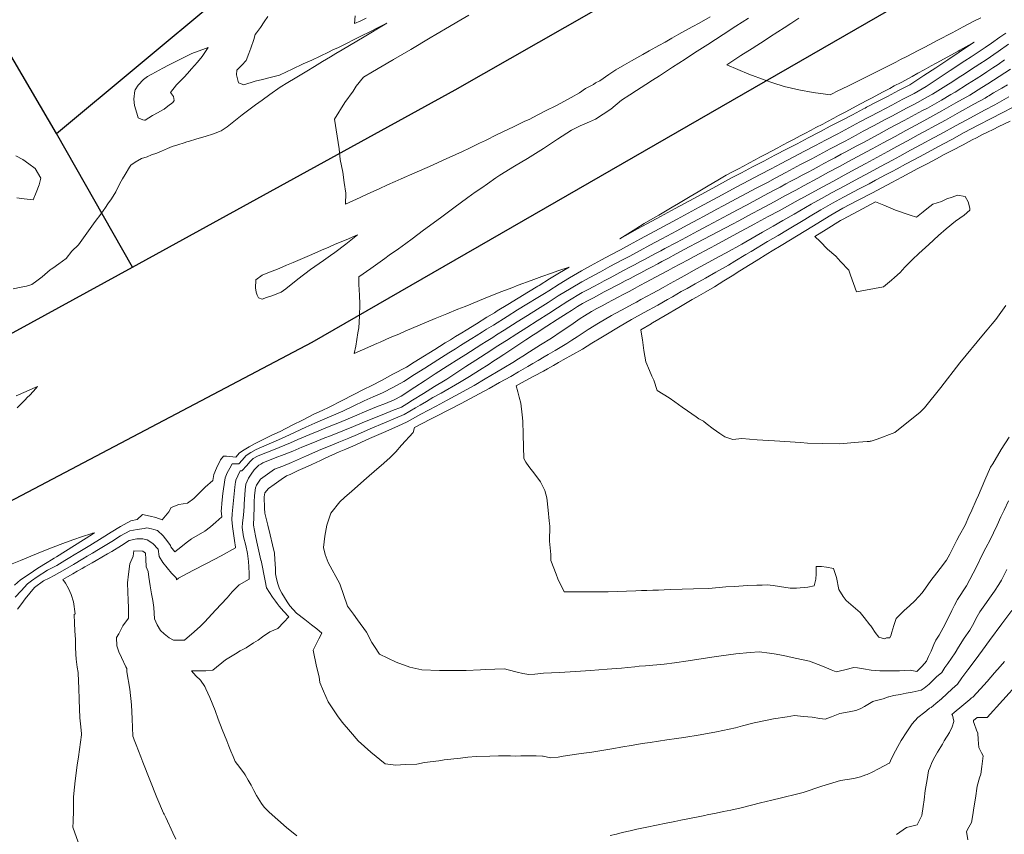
# Model space of a CAD drawing. Header units: inches. Extents: x 11351264 to 11356330, y 6702313 to 6706468.
# Tile 68 of 160: x 11353656 to 11354083, y 6704154 to 6704507. Entities that reach past the tile are written whole.
import ezdxf

# ---------------------------------------------------------------- set-up
doc = ezdxf.new("R2010")
doc.units = ezdxf.units.IN
doc.header["$MEASUREMENT"] = 0
doc.layers.add('Shumate_Contours_clip1', color=7, linetype='Continuous', lineweight=0)
doc.layers.add('Shumate_Streets_clip1', color=7, linetype='Continuous')

msp = doc.modelspace()

# ---------------------------------------------------------------- linework, layer by layer
at = {"layer": 'Shumate_Contours_clip1'}
for points, elevation in [([(11353955.68, 6704508.71), (11353950.87, 6704506.02), (11353948.21, 6704504.53), (11353944.74, 6704502.6), (11353942.14, 6704501.15), (11353939.04, 6704499.41), (11353936.08, 6704497.76), (11353933.33, 6704496.23), (11353929.17, 6704493.9), (11353926.42, 6704492.35), (11353921.58, 6704489.63), (11353918.55, 6704487.9), (11353914.77, 6704485.75), (11353911.74, 6704483.69), (11353907.82, 6704480.96), (11353905.85, 6704480.01), (11353905.05, 6704479.34), (11353901.64, 6704477.52), (11353898.98, 6704475.74), (11353895.39, 6704473.66), (11353892.51, 6704472.02), (11353888.72, 6704470.1), (11353884.51, 6704467.96), (11353880.88, 6704466.11), (11353877.1, 6704464.19), (11353875.29, 6704463.33), (11353870.29, 6704460.95), (11353863.2, 6704457.58), (11353858.13, 6704455.05), (11353855.57, 6704453.8), (11353851.22, 6704451.61), (11353848.21, 6704450.23), (11353845.26, 6704448.88), (11353841.06, 6704446.99), (11353833.85, 6704443.77), (11353827.45, 6704441.04), (11353821.55, 6704438.39), (11353819.05, 6704437.26), (11353815.64, 6704435.73), (11353811.99, 6704434.06), (11353809.71, 6704433.04), (11353804.94, 6704430.85), (11353803.77, 6704430.33), (11353797.43, 6704427.4), (11353797.6, 6704432.2), (11353796.91, 6704436.75), (11353796.3, 6704441.19), (11353795.18, 6704446.74), (11353794.63, 6704451.39), (11353793.81, 6704456.86), (11353792.66, 6704464.23), (11353797.1, 6704471.53), (11353800.79, 6704476.48), (11353802.12, 6704478.55), (11353805.31, 6704482.56), (11353809.16, 6704484.82), (11353817.5, 6704489.71), (11353817.87, 6704489.92), (11353818.26, 6704490.16), (11353825.73, 6704494.54), (11353834.18, 6704499.51), (11353836.63, 6704500.96), (11353842.6, 6704504.48), (11353845.81, 6704506.39), (11353851, 6704509.44)], 1412), ([(11353653.27, 6704390.6), (11353656.76, 6704391.4), (11353659.05, 6704391.73), (11353661.29, 6704392.5), (11353663.55, 6704394.01), (11353665.74, 6704395.79), (11353669.31, 6704398.81), (11353669.76, 6704399.15), (11353670.48, 6704399.65), (11353673.07, 6704401.49), (11353676.24, 6704403.79), (11353678.75, 6704406.94), (11353681.6, 6704409.77), (11353684.48, 6704413.69), (11353688.86, 6704419.78), (11353691.27, 6704423.01), (11353693.23, 6704425.87), (11353694.36, 6704427.55), (11353695.86, 6704429.69), (11353697.84, 6704432.66), (11353699.54, 6704436.4), (11353700.68, 6704438.34), (11353701.85, 6704440.28), (11353703.68, 6704443.46), (11353704.22, 6704444.25), (11353706.17, 6704445.58), (11353708.86, 6704447.16), (11353711.35, 6704447.98), (11353713.26, 6704448.73), (11353715.51, 6704449.57), (11353717.58, 6704450.44), (11353720.14, 6704451.54), (11353722.18, 6704452.34), (11353724.69, 6704453.12), (11353727.44, 6704453.99), (11353728.57, 6704454.41), (11353729.35, 6704454.58), (11353732.97, 6704455.74), (11353736.53, 6704456.71), (11353740.14, 6704457.84), (11353742.74, 6704458.93), (11353743.52, 6704459.24), (11353746.11, 6704460.95), (11353748.91, 6704463.31), (11353752.65, 6704466.17), (11353755.51, 6704468.32), (11353758.38, 6704470.42), (11353761.21, 6704472.5), (11353764.62, 6704474.97), (11353769.12, 6704478.17), (11353772.38, 6704480.15), (11353775.65, 6704482.13), (11353780.59, 6704485.11), (11353784.03, 6704487.18), (11353787.48, 6704489.25), (11353790.92, 6704491.31), (11353793.29, 6704492.73), (11353795.98, 6704494.31), (11353799.16, 6704496.22), (11353802.34, 6704498.13), (11353805.52, 6704500.04), (11353808.37, 6704501.75), (11353811.7, 6704503.76), (11353815.36, 6704505.96), (11353811.54, 6704504.01), (11353808.06, 6704502.24), (11353807.75, 6704502.09), (11353804.69, 6704500.53), (11353801.24, 6704498.79), (11353797.8, 6704497.06), (11353794.36, 6704495.34), (11353791.99, 6704494.35), (11353790.02, 6704493.38), (11353786.4, 6704491.65), (11353782.75, 6704489.93), (11353779.08, 6704488.22), (11353774.24, 6704485.96), (11353771.76, 6704484.81), (11353768.8, 6704483.43), (11353765.34, 6704482.45), (11353761.38, 6704481.44), (11353758.24, 6704480.72), (11353753.34, 6704479.12), (11353751, 6704480.1), (11353750.18, 6704483.48), (11353750.28, 6704485.48), (11353752.42, 6704487.69), (11353754.33, 6704489.7), (11353755.49, 6704492.75), (11353756.34, 6704495.15), (11353757.61, 6704498.92), (11353758.25, 6704500.99), (11353758.84, 6704501.7), (11353759.19, 6704502.26), (11353760.59, 6704504.12), (11353762.17, 6704506.48), (11353763.67, 6704508.83)], 1410), ([(11353654.1, 6704256.7), (11353656.68, 6704259.49), (11353659.51, 6704262.57), (11353661.21, 6704263.79), (11353663.67, 6704265.52), (11353668.13, 6704268.4), (11353672.2, 6704270.54), (11353675.71, 6704272.61), (11353677.8, 6704273.91), (11353679.69, 6704275.05), (11353682.13, 6704276.57), (11353686.46, 6704279.24), (11353691.81, 6704282.5), (11353695.78, 6704284.98), (11353699.77, 6704287.35), (11353704.3, 6704289.93), (11353706.96, 6704290.49), (11353709.33, 6704292.59), (11353712.66, 6704291.9), (11353715.15, 6704291.29), (11353717.89, 6704290.38), (11353719.32, 6704292.01), (11353720.81, 6704293.83), (11353721.79, 6704295.65), (11353725.12, 6704296.94), (11353728.9, 6704297.52), (11353731.55, 6704299.6), (11353734.08, 6704302.01), (11353736.51, 6704304.45), (11353739.92, 6704307.37), (11353740.27, 6704309.94), (11353741.46, 6704312.76), (11353743.19, 6704316.37), (11353744.55, 6704318.01), (11353745.76, 6704317.95), (11353749.78, 6704317.51), (11353751.39, 6704319.38), (11353753.51, 6704320.76), (11353755.69, 6704322.05), (11353758.24, 6704323.41), (11353760.8, 6704324.71), (11353763.18, 6704325.95), (11353765.5, 6704327.08), (11353769.06, 6704328.7), (11353774.29, 6704331.39), (11353779.01, 6704333.8), (11353783.71, 6704336.19), (11353787.26, 6704337.82), (11353790.41, 6704339.26), (11353795.97, 6704342.13), (11353800.73, 6704344.57), (11353805.49, 6704347.02), (11353808.57, 6704348.47), (11353813.29, 6704350.98), (11353817.98, 6704353.5), (11353823.83, 6704356.66), (11353827.22, 6704358.75), (11353831.71, 6704361.54), (11353833.52, 6704362.65), (11353836.21, 6704364.33), (11353838.26, 6704365.59), (11353840.72, 6704367.12), (11353843, 6704368.52), (11353845.22, 6704369.91), (11353847.86, 6704371.53), (11353849.73, 6704372.69), (11353854.25, 6704375.47), (11353858.78, 6704378.24), (11353862.02, 6704380.23), (11353863.3, 6704381.02), (11353867.82, 6704383.8), (11353872.36, 6704386.57), (11353876.89, 6704389.34), (11353880.93, 6704391.8), (11353881.42, 6704392.11), (11353885.96, 6704394.88), (11353890.36, 6704397.56), (11353894.43, 6704400.04), (11353889.52, 6704398.36), (11353886.79, 6704397.43), (11353882.68, 6704395.99), (11353878.04, 6704394.22), (11353872.42, 6704392.13), (11353869.54, 6704391.06), (11353865.25, 6704389.43), (11353858.29, 6704386.63), (11353851.75, 6704383.98), (11353849.4, 6704383), (11353846.21, 6704381.75), (11353841.34, 6704379.81), (11353836.28, 6704377.79), (11353829.84, 6704375.02), (11353823.37, 6704372.23), (11353820.53, 6704370.99), (11353816.88, 6704369.41), (11353812.52, 6704367.5), (11353811, 6704366.83), (11353804.83, 6704364.15), (11353801.22, 6704362.58), (11353801.87, 6704365.77), (11353802.82, 6704371.57), (11353803.16, 6704373.7), (11353803.48, 6704378.73), (11353803.6, 6704383.89), (11353803.49, 6704387.89), (11353803.25, 6704392.49), (11353803.2, 6704394.98), (11353803.18, 6704395.75), (11353808.41, 6704399.45), (11353814.43, 6704403.73), (11353816.43, 6704405.19), (11353820.44, 6704408.04), (11353823.58, 6704410.34), (11353826.43, 6704412.38), (11353831.23, 6704416.05), (11353838.59, 6704421.46), (11353844.48, 6704425.81), (11353850.49, 6704430.2), (11353853.72, 6704432.52), (11353856.54, 6704434.52), (11353858.99, 6704436.26), (11353862.64, 6704438.77), (11353864.39, 6704440), (11353870.82, 6704443.88), (11353876.4, 6704447.26), (11353879.89, 6704449.42), (11353883.35, 6704451.55), (11353889.42, 6704455.54), (11353895.46, 6704459.47), (11353899.22, 6704461.36), (11353903.27, 6704463.17), (11353905.91, 6704464.34), (11353912.5, 6704468.57), (11353917.16, 6704472.45), (11353920.86, 6704474.87), (11353923.67, 6704476.7), (11353927.72, 6704479.32), (11353930.63, 6704481.2), (11353933.66, 6704483.15), (11353937.1, 6704485.38), (11353939.29, 6704486.79), (11353944.77, 6704490.33), (11353948.89, 6704493), (11353954.66, 6704496.73), (11353961.37, 6704501.07), (11353966.84, 6704504.61), (11353972.3, 6704508.15)], 1412), ([(11353806.43, 6704508.12), (11353804.07, 6704507.03), (11353801.3, 6704505.76), (11353801.61, 6704509.13)], 1412), ([(11354073.04, 6704508.32), (11354070.37, 6704506.9), (11354065.49, 6704504.35), (11354060.62, 6704501.79), (11354054.39, 6704498.54), (11354050.72, 6704496.58), (11354048.74, 6704495.56), (11354045.87, 6704494.06), (11354043.51, 6704492.84), (11354041.02, 6704491.54), (11354038.28, 6704490.14), (11354036.18, 6704489.04), (11354033.05, 6704487.43), (11354031.36, 6704486.56), (11354026.44, 6704484.11), (11354021.53, 6704481.67), (11354016.61, 6704479.24), (11354012.03, 6704476.98), (11354011.71, 6704476.82), (11354007.73, 6704474.86), (11354005.64, 6704475.13), (11354000.42, 6704475.81), (11353994.14, 6704477.03), (11353987.81, 6704478.47), (11353982.83, 6704480.06), (11353979.51, 6704481.14), (11353972.46, 6704483.78), (11353962.86, 6704487.93), (11353968.94, 6704491.84), (11353973.85, 6704495), (11353979.48, 6704498.62), (11353981.48, 6704499.92), (11353985.05, 6704502.21), (11353987.8, 6704503.98), (11353990.66, 6704505.83), (11353994.11, 6704508.05)], 1414), ([(11353655.14, 6704251.53), (11353656.97, 6704254), (11353658.44, 6704255.97), (11353660.46, 6704258.5), (11353662.53, 6704261), (11353666.36, 6704263.77), (11353668.81, 6704265.02), (11353670.97, 6704266.15), (11353673.33, 6704267.42), (11353675.65, 6704268.76), (11353679.44, 6704270.94), (11353683.46, 6704273.36), (11353685.37, 6704274.52), (11353687.6, 6704275.82), (11353690.32, 6704277.44), (11353695.97, 6704280.84), (11353699.81, 6704283.32), (11353703.92, 6704285.56), (11353706.98, 6704286.18), (11353710.14, 6704286.51), (11353711.26, 6704286.84), (11353713.25, 6704286.38), (11353714.27, 6704286.07), (11353715.8, 6704285.68), (11353718.34, 6704283.32), (11353720.27, 6704280.76), (11353721.45, 6704279.17), (11353721.66, 6704278.53), (11353723.35, 6704276.39), (11353725.94, 6704278.41), (11353728.33, 6704280.32), (11353730.65, 6704282.05), (11353736.43, 6704285.39), (11353738.86, 6704287.31), (11353741.11, 6704289.31), (11353743.8, 6704291.61), (11353743.47, 6704294.16), (11353743.57, 6704295.28), (11353743.72, 6704297.57), (11353744.2, 6704301.73), (11353744.49, 6704303.79), (11353745.21, 6704308.58), (11353746.04, 6704310.68), (11353747.21, 6704312.81), (11353748.21, 6704314.69), (11353751.13, 6704314.61), (11353752.66, 6704316.21), (11353754.29, 6704318.21), (11353756.35, 6704319.58), (11353758.71, 6704320.79), (11353760.96, 6704321.86), (11353763.23, 6704322.89), (11353767.09, 6704324.47), (11353771.28, 6704326.28), (11353775.56, 6704328.36), (11353780.15, 6704330.56), (11353784.09, 6704332.27), (11353788.46, 6704334.16), (11353792.27, 6704335.81), (11353796.25, 6704337.53), (11353800.81, 6704339.73), (11353805.57, 6704342.02), (11353809.41, 6704343.71), (11353813.54, 6704345.48), (11353818.26, 6704347.98), (11353822.73, 6704350.41), (11353827.36, 6704353.36), (11353831.82, 6704356.18), (11353837.56, 6704359.8), (11353842.31, 6704362.78), (11353845.2, 6704364.62), (11353847.34, 6704365.97), (11353849.65, 6704367.44), (11353852.21, 6704369.02), (11353854.14, 6704370.24), (11353856.93, 6704371.96), (11353858.64, 6704373.03), (11353861.66, 6704374.9), (11353867.6, 6704378.63), (11353872.11, 6704381.42), (11353876.13, 6704383.9), (11353880.84, 6704386.81), (11353883.71, 6704388.61), (11353885.6, 6704389.8), (11353890.14, 6704392.56), (11353894.69, 6704395.32), (11353899.9, 6704398.48), (11353903.78, 6704400.62), (11353908.56, 6704403.2), (11353912.63, 6704405.4), (11353916.7, 6704407.59), (11353920.66, 6704409.72), (11353925.37, 6704412.27), (11353929.44, 6704414.47), (11353933.51, 6704416.67), (11353941.41, 6704420.9), (11353950.86, 6704426.02), (11353959.02, 6704430.45), (11353967.19, 6704434.88), (11353972.47, 6704437.65), (11353977.29, 6704440.18), (11353982.11, 6704442.71), (11353986.43, 6704445.01), (11353991.73, 6704447.8), (11353996.55, 6704450.34), (11354001.37, 6704452.88), (11354005.65, 6704455.15), (11354010.99, 6704457.96), (11354015.81, 6704460.51), (11354020.64, 6704463.05), (11354024.87, 6704465.32), (11354029.01, 6704467.52), (11354034.45, 6704470.38), (11354039.29, 6704472.9), (11354044.12, 6704475.43), (11354049.39, 6704478.48), (11354054.63, 6704481.93), (11354059.87, 6704485.37), (11354066.23, 6704489.55), (11354068.91, 6704491.32), (11354071.59, 6704493.09), (11354074.96, 6704495.32), (11354077.77, 6704497.27), (11354081.42, 6704499.83), (11354084, 6704501.54)], 1414), ([(11353681.49, 6704150.43), (11353679.17, 6704156.87), (11353679.29, 6704159.27), (11353679.43, 6704164.33), (11353679.47, 6704170.04), (11353679.87, 6704174.22), (11353680.12, 6704176.93), (11353681.02, 6704183.76), (11353681.57, 6704187.38), (11353682, 6704190.58), (11353682.89, 6704196.94), (11353682.89, 6704197.24), (11353682.88, 6704197.45), (11353682.64, 6704200.42), (11353682.21, 6704204.3), (11353681.86, 6704212.14), (11353681.71, 6704217.37), (11353681.64, 6704220.18), (11353681.47, 6704224.07), (11353680.98, 6704226.32), (11353680.59, 6704229.83), (11353680.43, 6704231.94), (11353680.33, 6704235.01), (11353680.28, 6704238.38), (11353680, 6704242.14), (11353679.84, 6704245.49), (11353679.64, 6704249.16), (11353680.16, 6704249.56), (11353679.34, 6704254.77), (11353678.37, 6704257.91), (11353677.2, 6704260.46), (11353675.95, 6704262.76), (11353674.76, 6704264.48), (11353676.79, 6704265.62), (11353679.13, 6704266.94), (11353681.04, 6704268.01), (11353683.22, 6704269.24), (11353684.29, 6704269.88), (11353687.47, 6704271.68), (11353689.22, 6704272.7), (11353691.77, 6704274.15), (11353694.16, 6704275.56), (11353696.04, 6704276.63), (11353700.27, 6704279.13), (11353703.56, 6704281.28), (11353706.86, 6704282.03), (11353709.52, 6704282.04), (11353711.39, 6704281.59), (11353713.9, 6704280.03), (11353716.14, 6704277.51), (11353716.59, 6704274.43), (11353718.18, 6704271.84), (11353719.99, 6704269.42), (11353721.93, 6704267.11), (11353723.91, 6704265.2), (11353723.98, 6704265.04), (11353724.05, 6704264.84), (11353724.13, 6704264.27), (11353724.92, 6704265.05), (11353731.23, 6704268.35), (11353737.11, 6704271.36), (11353743.46, 6704274.65), (11353749.74, 6704278.09), (11353749.72, 6704278.29), (11353749.7, 6704278.41), (11353749.33, 6704281.3), (11353748.9, 6704284.39), (11353748.45, 6704287.48), (11353748.06, 6704290.52), (11353748.32, 6704292.95), (11353748.59, 6704295.83), (11353748.85, 6704298.72), (11353749.14, 6704301.6), (11353749.46, 6704304.5), (11353749.75, 6704306.86), (11353749.78, 6704307.32), (11353749.88, 6704307.59), (11353750.66, 6704309.48), (11353751.74, 6704311.56), (11353752.51, 6704311.62), (11353754.59, 6704313.93), (11353755.86, 6704315.5), (11353757.32, 6704316.99), (11353759.21, 6704317.98), (11353760.95, 6704318.69), (11353764.77, 6704320.2), (11353768.61, 6704321.75), (11353773.58, 6704323.77), (11353776.78, 6704325.24), (11353781.98, 6704327.36), (11353785.82, 6704328.93), (11353789.66, 6704330.51), (11353794.77, 6704332.59), (11353798.59, 6704334.15), (11353802.41, 6704335.71), (11353805.65, 6704337.19), (11353810.92, 6704339.32), (11353814.76, 6704340.88), (11353818.6, 6704342.44), (11353821.62, 6704344.06), (11353827.56, 6704347.95), (11353831.96, 6704350.8), (11353836.36, 6704353.65), (11353841.61, 6704356.99), (11353846.65, 6704360.23), (11353849.63, 6704362.15), (11353851.69, 6704363.46), (11353854.06, 6704364.99), (11353856.56, 6704366.55), (11353858.53, 6704367.8), (11353861.29, 6704369.53), (11353862.98, 6704370.61), (11353866.29, 6704372.71), (11353871.89, 6704376.26), (11353876.37, 6704379.06), (11353880.75, 6704381.78), (11353885.31, 6704384.67), (11353889.75, 6704387.5), (11353895.33, 6704390.88), (11353900.04, 6704393.71), (11353903.45, 6704395.56), (11353908.01, 6704398.04), (11353912.15, 6704400.25), (11353917.4, 6704403.06), (11353920.76, 6704404.86), (11353925.35, 6704407.32), (11353929.48, 6704409.54), (11353934.75, 6704412.38), (11353941.27, 6704415.85), (11353944.13, 6704417.38), (11353950.27, 6704420.65), (11353953.08, 6704422.17), (11353958.63, 6704425.16), (11353961.26, 6704426.59), (11353966.98, 6704429.68), (11353969.43, 6704431.01), (11353975.67, 6704434.29), (11353980.49, 6704436.84), (11353983.84, 6704438.63), (11353988.57, 6704441.17), (11353994.93, 6704444.53), (11353999.76, 6704447.09), (11354002.97, 6704448.81), (11354007.7, 6704451.34), (11354014.19, 6704454.78), (11354019.02, 6704457.34), (11354022.1, 6704459), (11354026.83, 6704461.54), (11354029.76, 6704463.11), (11354031.56, 6704464.08), (11354034.43, 6704465.62), (11354036.33, 6704466.62), (11354039.26, 6704468.16), (11354041.16, 6704469.15), (11354044.1, 6704470.7), (11354045.99, 6704471.69), (11354049.69, 6704473.79), (11354052.1, 6704475.18), (11354055.67, 6704477.24), (11354057.9, 6704478.7), (11354060.95, 6704480.68), (11354063.28, 6704482.21), (11354066.26, 6704484.11), (11354068.68, 6704485.69), (11354072.65, 6704488.3), (11354075.37, 6704490.08), (11354080.62, 6704493.65), (11354085.08, 6704496.81)], 1416), ([(11353723.83, 6704151.73), (11353722.47, 6704154.48), (11353719.4, 6704161.08), (11353718.7, 6704162.48), (11353718.5, 6704162.95), (11353715.58, 6704169.83), (11353712.5, 6704177.48), (11353709.55, 6704185.05), (11353708.62, 6704187.42), (11353706.59, 6704192.62), (11353705.75, 6704194.73), (11353705.39, 6704195.63), (11353705.12, 6704196.34), (11353704.92, 6704203.92), (11353704.57, 6704209.97), (11353703.81, 6704216.76), (11353702.62, 6704224.28), (11353702.52, 6704225.8), (11353702.17, 6704226.51), (11353700.26, 6704230.5), (11353699.06, 6704232.97), (11353698.28, 6704235.58), (11353698.01, 6704239.16), (11353699.03, 6704240.87), (11353700.79, 6704244.28), (11353703.28, 6704247.68), (11353703.2, 6704252.05), (11353703.11, 6704255.41), (11353702.95, 6704258.94), (11353702.87, 6704262.9), (11353703.24, 6704266.72), (11353703.86, 6704271.15), (11353705.36, 6704274.61), (11353705.65, 6704276.81), (11353709.52, 6704276.75), (11353710.62, 6704275.79), (11353710.74, 6704273.22), (11353710.9, 6704269.84), (11353711.78, 6704267.91), (11353712.05, 6704265.42), (11353712.63, 6704261.68), (11353713.27, 6704258.24), (11353713.77, 6704255.24), (11353714.27, 6704252.23), (11353714.61, 6704247.37), (11353715.68, 6704244.7), (11353717.1, 6704242.22), (11353718.76, 6704240.84), (11353720.85, 6704239.09), (11353722.85, 6704238.07), (11353727.5, 6704238.04), (11353731.78, 6704241.68), (11353734.58, 6704244.22), (11353736.4, 6704246.07), (11353740.98, 6704251.13), (11353746.02, 6704256.45), (11353748.28, 6704259.02), (11353751.23, 6704262.16), (11353755.68, 6704264.57), (11353755.61, 6704267.05), (11353755.47, 6704269.97), (11353755.31, 6704272.21), (11353754.92, 6704275.67), (11353754.13, 6704279.16), (11353753.15, 6704282.87), (11353752.56, 6704286.95), (11353752.8, 6704289.02), (11353753.16, 6704292.41), (11353753.41, 6704296.14), (11353753.45, 6704297.21), (11353753.71, 6704301.12), (11353753.87, 6704303.33), (11353754.13, 6704305.79), (11353755.27, 6704308.44), (11353756.57, 6704310.15), (11353757.75, 6704311.96), (11353759.78, 6704314.04), (11353760.66, 6704314.43), (11353761.5, 6704315.04), (11353766.97, 6704317.17), (11353770.81, 6704318.67), (11353774.65, 6704320.19), (11353778.52, 6704321.85), (11353783.95, 6704324.03), (11353787.8, 6704325.58), (11353791.65, 6704327.13), (11353797.03, 6704329.28), (11353800.87, 6704330.82), (11353804.71, 6704332.36), (11353808.54, 6704334), (11353814.01, 6704336.2), (11353817.86, 6704337.74), (11353821.7, 6704339.3), (11353824.04, 6704340.74), (11353826.51, 6704342.22), (11353831.31, 6704345.18), (11353836.11, 6704348.15), (11353840.66, 6704350.99), (11353840.87, 6704351.13), (11353840.9, 6704351.15), (11353845.25, 6704353.99), (11353849.64, 6704356.85), (11353854.04, 6704359.7), (11353856.04, 6704360.99), (11353858.44, 6704362.55), (11353860.92, 6704364.12), (11353862.87, 6704365.39), (11353867.29, 6704368.23), (11353871.72, 6704371.06), (11353876.15, 6704373.89), (11353880.65, 6704376.73), (11353885.62, 6704379.91), (11353889.47, 6704382.37), (11353893.9, 6704385.21), (11353900.17, 6704388.96), (11353903.08, 6704390.51), (11353904.88, 6704391.49), (11353907.67, 6704392.98), (11353909.6, 6704394.02), (11353912.27, 6704395.45), (11353918.1, 6704398.55), (11353920.84, 6704400), (11353922.8, 6704401.05), (11353925.44, 6704402.45), (11353927.5, 6704403.55), (11353930.04, 6704404.91), (11353931.91, 6704405.91), (11353934.19, 6704407.12), (11353935.99, 6704408.09), (11353941.09, 6704410.79), (11353945.37, 6704413.07), (11353950.12, 6704415.59), (11353954.75, 6704418.05), (11353959.16, 6704420.39), (11353963.49, 6704422.73), (11353967.55, 6704424.91), (11353971.67, 6704427.13), (11353974.05, 6704428.39), (11353976.49, 6704429.69), (11353978.87, 6704430.95), (11353981.26, 6704432.24), (11353983.68, 6704433.54), (11353985.98, 6704434.79), (11353988.48, 6704436.13), (11353990.71, 6704437.33), (11353993.3, 6704438.71), (11353995.52, 6704439.9), (11353998.13, 6704441.29), (11354000.29, 6704442.46), (11354002.93, 6704443.87), (11354005.02, 6704445), (11354007.73, 6704446.45), (11354009.75, 6704447.54), (11354012.55, 6704449.03), (11354014.56, 6704450.11), (11354017.39, 6704451.61), (11354019.34, 6704452.67), (11354022.19, 6704454.21), (11354024.06, 6704455.22), (11354027, 6704456.8), (11354028.79, 6704457.77), (11354033.52, 6704460.31), (11354039.83, 6704463.72), (11354044.64, 6704466.27), (11354047.86, 6704467.96), (11354049.91, 6704469.11), (11354053.98, 6704471.42), (11354055.98, 6704472.54), (11354060.09, 6704474.91), (11354062, 6704475.99), (11354067.35, 6704479.42), (11354071.14, 6704481.84), (11354073.84, 6704483.58), (11354075.78, 6704484.84), (11354078.33, 6704486.52), (11354080.65, 6704488.07), (11354083.45, 6704490)], 1418), ([(11353776.36, 6704153.12), (11353771.79, 6704156.7), (11353764.38, 6704163.44), (11353762.17, 6704165.54), (11353760.96, 6704167.19), (11353758.83, 6704170.62), (11353757.63, 6704172.87), (11353756.51, 6704175.05), (11353755.24, 6704177.36), (11353753.88, 6704179.65), (11353753.61, 6704180.08), (11353751.59, 6704182.83), (11353749.55, 6704185.41), (11353748.63, 6704187.63), (11353747.71, 6704189.86), (11353746.79, 6704192.08), (11353745.87, 6704194.31), (11353743.87, 6704199.27), (11353742.16, 6704203.83), (11353740.81, 6704207.54), (11353738.61, 6704213.22), (11353736.87, 6704216.98), (11353736.43, 6704218.02), (11353734.48, 6704220.68), (11353732.54, 6704222.62), (11353730.62, 6704224.71), (11353734.21, 6704224.75), (11353736.84, 6704224.78), (11353739.9, 6704224.99), (11353745.39, 6704229.59), (11353747.57, 6704230.83), (11353749.7, 6704232.15), (11353751.75, 6704233.4), (11353754.36, 6704234.78), (11353757.58, 6704236.87), (11353759.47, 6704238.08), (11353761.47, 6704239.49), (11353764.65, 6704241.63), (11353768.13, 6704243.18), (11353770.71, 6704245.94), (11353772.79, 6704248.17), (11353770.59, 6704250.61), (11353768.68, 6704252.82), (11353767.85, 6704253.98), (11353767.12, 6704255.04), (11353765.82, 6704256.72), (11353764.41, 6704258.75), (11353763.13, 6704260.81), (11353762.6, 6704263.79), (11353762.01, 6704266.77), (11353761.39, 6704269.76), (11353760.78, 6704272.63), (11353760.76, 6704272.72), (11353760.76, 6704272.76), (11353760.75, 6704272.77), (11353760.18, 6704275.38), (11353759.59, 6704278.02), (11353758.97, 6704280.67), (11353758.31, 6704283.35), (11353757.55, 6704288.02), (11353757.68, 6704291.65), (11353757.78, 6704295.76), (11353757.73, 6704298.02), (11353757.91, 6704300.84), (11353758.39, 6704304.28), (11353758.8, 6704305.31), (11353760.48, 6704307.94), (11353763.55, 6704310.15), (11353766.62, 6704312.27), (11353770.17, 6704313.64), (11353774.02, 6704315.22), (11353780.58, 6704318.09), (11353786.72, 6704320.79), (11353790.78, 6704322.48), (11353794.59, 6704324.07), (11353798.82, 6704325.81), (11353802.68, 6704327.41), (11353808.16, 6704329.8), (11353814.36, 6704332.5), (11353819.11, 6704334.48), (11353822.94, 6704336.09), (11353827.79, 6704338.9), (11353829.88, 6704340.17), (11353832.63, 6704341.75), (11353835.32, 6704343.38), (11353838.94, 6704345.36), (11353846.96, 6704349.88), (11353851.25, 6704352.56), (11353855.51, 6704355.24), (11353859.74, 6704357.93), (11353861.43, 6704359.04), (11353863.72, 6704360.44), (11353866.19, 6704362.09), (11353867.92, 6704363.2), (11353870.96, 6704365.25), (11353875.73, 6704368.44), (11353879.06, 6704370.69), (11353880.39, 6704371.54), (11353880.56, 6704371.65), (11353884.81, 6704374.38), (11353889.22, 6704377.22), (11353893.64, 6704380.06), (11353895.46, 6704381.23), (11353898.06, 6704382.9), (11353900.31, 6704384.24), (11353902.68, 6704385.49), (11353905.02, 6704386.74), (11353907.3, 6704387.94), (11353909.73, 6704389.24), (11353911.92, 6704390.39), (11353914.45, 6704391.74), (11353916.54, 6704392.84), (11353918.8, 6704394.04), (11353920.9, 6704395.15), (11353923.5, 6704396.53), (11353925.52, 6704397.6), (11353928.2, 6704399.02), (11353930.14, 6704400.04), (11353932.91, 6704401.51), (11353934.75, 6704402.49), (11353937.23, 6704403.81), (11353940.89, 6704405.74), (11353946.61, 6704408.78), (11353949.95, 6704410.54), (11353955.99, 6704413.74), (11353959.01, 6704415.34), (11353965.37, 6704418.71), (11353968.07, 6704420.13), (11353973.9, 6704423.27), (11353977.25, 6704425.05), (11353983.4, 6704428.39), (11353988.12, 6704430.95), (11353992.84, 6704433.5), (11353996.51, 6704435.47), (11354002.35, 6704438.63), (11354007.07, 6704441.19), (11354011.79, 6704443.74), (11354015.76, 6704445.87), (11354021.3, 6704448.88), (11354026.02, 6704451.44), (11354030.75, 6704453.99), (11354035.93, 6704456.8), (11354040.57, 6704459.31), (11354045.22, 6704461.82), (11354049.72, 6704464.23), (11354056.21, 6704467.86), (11354062.33, 6704471.29), (11354068.4, 6704474.73), (11354073.59, 6704477.98), (11354076.2, 6704479.62), (11354081.07, 6704482.77), (11354086, 6704485.97)], 1420), ([(11354084.43, 6704268.77), (11354082.14, 6704264.19), (11354080.92, 6704262.31), (11354079.02, 6704259.34), (11354076.91, 6704256.32), (11354075.57, 6704254.43), (11354072.71, 6704250.43), (11354070.96, 6704247.3), (11354070.02, 6704245.49), (11354068.31, 6704242.41), (11354065.94, 6704238.93), (11354063.47, 6704235.04), (11354061.98, 6704232.56), (11354060.44, 6704230.19), (11354058.82, 6704227.97), (11354057.48, 6704226.15), (11354056.18, 6704224.06), (11354053.9, 6704222.2), (11354052.31, 6704220.56), (11354050.7, 6704218.96), (11354048.54, 6704217.29), (11354047.15, 6704216.34), (11354043.33, 6704215.49), (11354040.71, 6704215.04), (11354038.07, 6704214.54), (11354035.43, 6704214.01), (11354033.26, 6704213.53), (11354033.09, 6704213.48), (11354030.72, 6704212.61), (11354026.62, 6704211.57), (11354026.28, 6704211.41), (11354025.5, 6704211.05), (11354022.69, 6704209.28), (11354020.82, 6704208.32), (11354018.87, 6704207.51), (11354016.76, 6704207.13), (11354014.45, 6704206.64), (11354011.99, 6704206.24), (11354008.29, 6704204.75), (11354005.55, 6704203.74), (11354003.23, 6704204.01), (11353999.91, 6704204.61), (11353996.1, 6704204.99), (11353992.3, 6704205.32), (11353989.11, 6704204.84), (11353983.08, 6704203.96), (11353979.61, 6704203.2), (11353974.79, 6704202.14), (11353969.73, 6704200.81), (11353966.71, 6704200.08), (11353958.44, 6704198.24), (11353951.26, 6704197.03), (11353944.19, 6704195.87), (11353941.04, 6704195.34), (11353936.93, 6704194.74), (11353929.6, 6704193.7), (11353926.16, 6704193.18), (11353922.27, 6704192.55), (11353916.93, 6704191.65), (11353913.83, 6704191.11), (11353908.69, 6704190.23), (11353904.3, 6704189.51), (11353899.64, 6704188.86), (11353894.8, 6704188.15), (11353891.84, 6704187.67), (11353889.65, 6704187.33), (11353886.34, 6704186.92), (11353883.27, 6704187.64), (11353882.86, 6704187.76), (11353880.19, 6704187.8), (11353877.3, 6704187.91), (11353873.56, 6704187.79), (11353871.26, 6704187.75), (11353869.06, 6704187.8), (11353863.8, 6704187.87), (11353860.13, 6704187.77), (11353854.2, 6704187.58), (11353850.52, 6704187.25), (11353849.41, 6704187.11), (11353847.29, 6704186.84), (11353840.18, 6704186.17), (11353837.89, 6704185.68), (11353831.73, 6704184.97), (11353828.38, 6704184.27), (11353823.26, 6704184.02), (11353819.28, 6704183.77), (11353814.6, 6704184.42), (11353808.46, 6704189.45), (11353802.96, 6704194.41), (11353799.58, 6704198.3), (11353795.92, 6704202.43), (11353793.96, 6704205.25), (11353789.88, 6704211.23), (11353787.82, 6704215.98), (11353786.23, 6704219.68), (11353785.96, 6704222.11), (11353784.78, 6704226.68), (11353783.34, 6704233.67), (11353785.85, 6704238.72), (11353787.17, 6704241.08), (11353785.05, 6704243.03), (11353782.73, 6704244.71), (11353779.84, 6704246.99), (11353776.16, 6704249.73), (11353773.28, 6704252.94), (11353772.14, 6704254.78), (11353770.97, 6704256.61), (11353769.75, 6704258.49), (11353768.8, 6704260.37), (11353768.12, 6704262.54), (11353767.56, 6704264.74), (11353767.12, 6704266.9), (11353767, 6704269.25), (11353766.76, 6704273.06), (11353766.61, 6704275.84), (11353765.78, 6704279.53), (11353764.75, 6704283.77), (11353763.71, 6704288.01), (11353762.38, 6704293.27), (11353762.29, 6704295.36), (11353762.18, 6704300.33), (11353762.5, 6704302.09), (11353764.08, 6704303.95), (11353766.55, 6704305.71), (11353769.5, 6704307.76), (11353771.88, 6704309.42), (11353773.36, 6704310.06), (11353776.87, 6704311.69), (11353779.94, 6704313.08), (11353782.76, 6704314.39), (11353786.52, 6704316.08), (11353788.68, 6704317.09), (11353794.63, 6704319.78), (11353797.53, 6704321.02), (11353800.59, 6704322.32), (11353807.84, 6704325.57), (11353813.95, 6704328.3), (11353820.07, 6704331.02), (11353824.17, 6704332.86), (11353830.08, 6704336.12), (11353836.77, 6704339.64), (11353841.55, 6704342.24), (11353845.06, 6704344.11), (11353853.22, 6704348.6), (11353858.04, 6704351.49), (11353862.88, 6704354.42), (11353866.13, 6704356.3), (11353870.08, 6704358.65), (11353872.44, 6704360.17), (11353874.4, 6704361.38), (11353877.25, 6704363.22), (11353882.05, 6704366.3), (11353886.77, 6704369.24), (11353890.98, 6704372.05), (11353895.15, 6704374.87), (11353899.3, 6704377.7), (11353901.1, 6704378.95), (11353904.21, 6704380.83), (11353906.49, 6704382.05), (11353908.76, 6704383.25), (11353911.15, 6704384.53), (11353913.31, 6704385.68), (11353915.8, 6704387.01), (11353917.85, 6704388.11), (11353920.45, 6704389.5), (11353923.17, 6704390.95), (11353925.09, 6704391.99), (11353927.94, 6704393.51), (11353929.74, 6704394.49), (11353934.38, 6704396.98), (11353937.47, 6704398.63), (11353939.51, 6704399.75), (11353946.05, 6704403.24), (11353948.72, 6704404.7), (11353955.75, 6704408.44), (11353957.95, 6704409.63), (11353967.18, 6704414.57), (11353975.11, 6704418.78), (11353976.13, 6704419.37), (11353980.83, 6704421.95), (11353985.54, 6704424.53), (11353990.25, 6704427.11), (11353994.85, 6704429.62), (11353995.02, 6704429.72), (11353999.46, 6704432.13), (11354004.5, 6704434.87), (11354009.11, 6704437.39), (11354013.83, 6704439.95), (11354014.12, 6704440.11), (11354018.55, 6704442.52), (11354023.27, 6704445.09), (11354027.98, 6704447.65), (11354032.7, 6704450.22), (11354036.69, 6704452.39), (11354041.32, 6704454.91), (11354045.95, 6704457.42), (11354050.58, 6704459.94), (11354051.6, 6704460.48), (11354057.75, 6704463.89), (11354063.9, 6704467.3), (11354070.05, 6704470.71), (11354074.98, 6704473.43), (11354076.06, 6704474.11), (11354076.6, 6704474.46), (11354078.59, 6704475.7), (11354082.24, 6704477.71), (11354084.75, 6704479.15)], 1422), ([(11354085.06, 6704298.52), (11354083.23, 6704294.46), (11354081.82, 6704291.56), (11354080.25, 6704288.02), (11354078.56, 6704284.64), (11354077.17, 6704281.65), (11354075.3, 6704278.1), (11354073.69, 6704275.08), (11354071.19, 6704269.89), (11354066.96, 6704261.65), (11354063, 6704255.79), (11354061.63, 6704253.33), (11354060.51, 6704251.02), (11354058.62, 6704247.04), (11354056.78, 6704243.4), (11354055.04, 6704240.3), (11354053.57, 6704238.04), (11354052.74, 6704236.2), (11354051.58, 6704233.25), (11354050.47, 6704231.02), (11354049.55, 6704228.99), (11354047.72, 6704226.78), (11354045.31, 6704224.44), (11354042.43, 6704225.03), (11354040.15, 6704224.85), (11354037.83, 6704224.76), (11354035.48, 6704224.71), (11354033.3, 6704224.7), (11354033.21, 6704224.7), (11354033.04, 6704224.7), (11354029.34, 6704224.81), (11354025.48, 6704225.1), (11354022.26, 6704225.59), (11354019.66, 6704225.99), (11354018.04, 6704226.2), (11354014.13, 6704225.16), (11354010.38, 6704224.33), (11354008.22, 6704225.24), (11354004.35, 6704226.85), (11353998.76, 6704228.94), (11353995.26, 6704229.68), (11353991.25, 6704230.57), (11353987.54, 6704231.46), (11353983.43, 6704232.2), (11353981.38, 6704232.39), (11353976.9, 6704233.07), (11353972.96, 6704232.66), (11353966.86, 6704232.11), (11353960.42, 6704231.31), (11353956.37, 6704230.74), (11353946.07, 6704229.13), (11353940.16, 6704228.29), (11353935.67, 6704227.65), (11353927.67, 6704226.98), (11353924.91, 6704226.78), (11353922.91, 6704226.56), (11353919.9, 6704226.27), (11353917.14, 6704225.98), (11353910.99, 6704225.52), (11353903.67, 6704224.96), (11353897.24, 6704224.54), (11353890.3, 6704224.04), (11353883.33, 6704223.71), (11353879.59, 6704223.36), (11353876.91, 6704223.17), (11353874.42, 6704223.55), (11353871.86, 6704224.19), (11353868.08, 6704225.19), (11353866.42, 6704225.64), (11353862.26, 6704225.51), (11353858.1, 6704225.33), (11353855.96, 6704225.23), (11353849.83, 6704224.91), (11353843.6, 6704224.93), (11353838.25, 6704224.95), (11353830.52, 6704225.12), (11353825.3, 6704226.41), (11353819.46, 6704228.51), (11353812.16, 6704232.03), (11353809.95, 6704235.38), (11353808.88, 6704237.12), (11353806.5, 6704241.48), (11353802.59, 6704246.87), (11353800.86, 6704249.31), (11353798.36, 6704252.79), (11353794.95, 6704262.51), (11353789.89, 6704271.8), (11353788.62, 6704275.28), (11353787.83, 6704278.26), (11353788.45, 6704283.21), (11353789.37, 6704287.97), (11353791.13, 6704293.28), (11353795.04, 6704298.14), (11353797.06, 6704299.96), (11353800.24, 6704302.75), (11353806.6, 6704308.41), (11353811.03, 6704312.34), (11353812.96, 6704313.95), (11353816.64, 6704317.26), (11353819.29, 6704319.91), (11353821.74, 6704322.78), (11353826.83, 6704328.19), (11353827.39, 6704330.45), (11353834.34, 6704333.98), (11353836.36, 6704335.04), (11353842.9, 6704338.39), (11353847.63, 6704340.89), (11353851.36, 6704342.82), (11353859.7, 6704347.27), (11353864.29, 6704349.9), (11353869.1, 6704352.58), (11353872.54, 6704354.5), (11353876.62, 6704356.82), (11353878.73, 6704358.12), (11353881.06, 6704359.5), (11353883.57, 6704361.06), (11353885.33, 6704362.07), (11353888.36, 6704363.87), (11353893.4, 6704366.87), (11353895.64, 6704368.32), (11353897.94, 6704369.82), (11353902.73, 6704372.97), (11353907.25, 6704375.7), (11353912.85, 6704379.04), (11353919.1, 6704382.37), (11353921.91, 6704383.9), (11353923.73, 6704384.88), (11353925.65, 6704385.92), (11353928.35, 6704387.41), (11353930.44, 6704388.53), (11353932.98, 6704389.93), (11353935.22, 6704391.14), (11353938.32, 6704392.89), (11353941.54, 6704394.67), (11353944.35, 6704396.24), (11353949.8, 6704399.22), (11353953.46, 6704401.26), (11353959.63, 6704404.62), (11353962.58, 6704406.27), (11353969.46, 6704410.02), (11353971.21, 6704411.07), (11353978.32, 6704415.2), (11353982.99, 6704417.86), (11353987.2, 6704420.24), (11353992.1, 6704423.01), (11353999.42, 6704427.31), (11354004.04, 6704429.86), (11354008.66, 6704432.41), (11354013.77, 6704435.2), (11354020.42, 6704438.75), (11354025.03, 6704441.24), (11354029.64, 6704443.73), (11354034.72, 6704446.48), (11354037.98, 6704448.23), (11354042.6, 6704450.74), (11354047.23, 6704453.24), (11354052.58, 6704456.14), (11354055.6, 6704457.78), (11354062.48, 6704461.54), (11354068.58, 6704464.87), (11354074.68, 6704468.19), (11354079.12, 6704470.54), (11354085.32, 6704473.9)], 1424), ([(11354085.46, 6704326.25), (11354081.97, 6704320.92), (11354078.27, 6704314.62), (11354077.35, 6704313.21), (11354074.89, 6704307.54), (11354072.04, 6704301.04), (11354071.08, 6704298.89), (11354069.18, 6704294.53), (11354067.92, 6704291.78), (11354066.29, 6704288.05), (11354063.9, 6704283.72), (11354062.73, 6704281.53), (11354059.59, 6704275.47), (11354058.18, 6704272.79), (11354055.48, 6704269.23), (11354054.09, 6704267.27), (11354051.43, 6704264), (11354049.09, 6704260.66), (11354047.6, 6704258.57), (11354044.47, 6704255.19), (11354042.21, 6704252.94), (11354039.79, 6704250.89), (11354036.39, 6704247.55), (11354035.32, 6704244.39), (11354034.56, 6704241.49), (11354034.41, 6704241.15), (11354034.2, 6704240.44), (11354033.63, 6704239.15), (11354032.2, 6704239.04), (11354031.28, 6704238.71), (11354028.88, 6704239.42), (11354027.25, 6704241.39), (11354025.91, 6704243.44), (11354025.33, 6704244.35), (11354024.94, 6704244.66), (11354022.48, 6704247.88), (11354020.68, 6704250.1), (11354017.68, 6704252.73), (11354014.72, 6704255.23), (11354013.42, 6704257.09), (11354011.51, 6704260.03), (11354010.43, 6704265.3), (11354009.11, 6704269.21), (11354006.08, 6704269.71), (11354003.94, 6704270.03), (11354001.7, 6704270.12), (11354001.7, 6704266.86), (11354001.56, 6704264.54), (11354000.82, 6704261.65), (11353998.09, 6704261.06), (11353993.18, 6704260.58), (11353990.31, 6704260.72), (11353985.81, 6704261.35), (11353982.97, 6704261.76), (11353980.38, 6704262.05), (11353978.2, 6704261.99), (11353975.97, 6704261.95), (11353972.04, 6704261.75), (11353966.07, 6704261.39), (11353962.52, 6704261.17), (11353955.09, 6704260.53), (11353948.48, 6704260.29), (11353943.53, 6704260.17), (11353938.57, 6704260.01), (11353935.69, 6704259.91), (11353933.26, 6704259.84), (11353930.83, 6704259.77), (11353928.18, 6704259.67), (11353925.8, 6704259.57), (11353923.43, 6704259.48), (11353911.37, 6704259.08), (11353902.82, 6704259.07), (11353895.61, 6704259.09), (11353892.33, 6704259.11), (11353889.54, 6704264.66), (11353888.91, 6704266.66), (11353886.53, 6704272.63), (11353886.55, 6704275.3), (11353885.93, 6704281.02), (11353886.05, 6704287.57), (11353885.74, 6704289.87), (11353885.33, 6704294.49), (11353884.82, 6704299.93), (11353883.93, 6704303.08), (11353882.11, 6704306.79), (11353879.58, 6704310.14), (11353877.03, 6704313.48), (11353875.73, 6704315.36), (11353874.76, 6704316.97), (11353874.72, 6704321.96), (11353874.54, 6704327.33), (11353874.31, 6704333.16), (11353874.04, 6704335.94), (11353873.45, 6704340.93), (11353872.72, 6704343.6), (11353872.15, 6704345.85), (11353871.43, 6704348.53), (11353875.37, 6704350.63), (11353879.14, 6704352.64), (11353883.35, 6704354.93), (11353885.05, 6704355.94), (11353887.7, 6704357.38), (11353889.88, 6704358.62), (11353891.9, 6704359.73), (11353896.06, 6704362.08), (11353900.2, 6704364.45), (11353904.34, 6704367.04), (11353908.16, 6704369.32), (11353910.45, 6704370.69), (11353915.87, 6704373.91), (11353921.51, 6704377.24), (11353927.02, 6704380.26), (11353932.93, 6704383.54), (11353937.18, 6704385.98), (11353939.29, 6704387.17), (11353943.15, 6704389.38), (11353945.64, 6704390.78), (11353949.13, 6704392.78), (11353953.6, 6704395.27), (11353958.14, 6704397.87), (11353963.58, 6704400.91), (11353966.38, 6704402.63), (11353971.2, 6704405.52), (11353973.43, 6704406.88), (11353980.48, 6704411.11), (11353985.12, 6704413.83), (11353989.29, 6704416.26), (11353996.7, 6704420.71), (11353999, 6704422.1), (11354003.74, 6704424.95), (11354008.75, 6704427.75), (11354013.53, 6704430.39), (11354020.38, 6704434.01), (11354024.6, 6704436.25), (11354027.45, 6704437.76), (11354032.08, 6704440.25), (11354034.59, 6704441.6), (11354036.76, 6704442.76), (11354040.37, 6704444.69), (11354044.02, 6704446.64), (11354048.67, 6704449.14), (11354053.2, 6704451.57), (11354056.89, 6704453.56), (11354060.48, 6704455.49), (11354065.9, 6704458.41), (11354071.97, 6704461.66), (11354077.61, 6704464.55), (11354082.43, 6704467.02), (11354086.83, 6704469.35)], 1426), ([(11354083.96, 6704383.41), (11354082.49, 6704381.39), (11354081.02, 6704379.36), (11354079.56, 6704377.32), (11354078.02, 6704375.37), (11354075.84, 6704372.76), (11354074.34, 6704370.94), (11354064.07, 6704358.43), (11354055.77, 6704347.72), (11354048.65, 6704338.89), (11354046.77, 6704337.04), (11354035.8, 6704328.26), (11354028.1, 6704325.33), (11354025.58, 6704324.45), (11354025.07, 6704324.41), (11354024.83, 6704324.36), (11354024.52, 6704324.39), (11354023.75, 6704324.28), (11354020.07, 6704324.03), (11354011.81, 6704323.37), (11354004.38, 6704323.5), (11353997.85, 6704323.66), (11353994.8, 6704323.86), (11353983.62, 6704324.58), (11353976.1, 6704324.99), (11353969.37, 6704325.56), (11353965.48, 6704325.25), (11353961.96, 6704326.42), (11353959.82, 6704327.78), (11353956.98, 6704329.87), (11353953.98, 6704332.13), (11353952.73, 6704333.19), (11353950.81, 6704334.2), (11353949.58, 6704335.07), (11353947.77, 6704336.27), (11353945.77, 6704337.67), (11353943.5, 6704339.3), (11353940.4, 6704341.59), (11353937.85, 6704343.22), (11353935.22, 6704344.82), (11353932.67, 6704346.51), (11353931.28, 6704350.9), (11353930.42, 6704352.76), (11353929.38, 6704355.2), (11353927.82, 6704358.86), (11353926.84, 6704363.84), (11353926.24, 6704368.52), (11353925.86, 6704370.87), (11353925.58, 6704372.86), (11353930.01, 6704375.48), (11353930.3, 6704375.64), (11353930.61, 6704375.81), (11353936.1, 6704379.04), (11353942, 6704382.49), (11353947.91, 6704385.93), (11353949.76, 6704386.99), (11353953.83, 6704389.36), (11353957.48, 6704391.45), (11353961.61, 6704394.06), (11353965.26, 6704396.31), (11353968.6, 6704398.42), (11353973.02, 6704401.13), (11353975.6, 6704402.75), (11353980.75, 6704405.91), (11353982.61, 6704407.07), (11353986.41, 6704409.35), (11353993.88, 6704413.95), (11353999.76, 6704417.56), (11354008.01, 6704422.61), (11354013.29, 6704425.57), (11354019.62, 6704428.9), (11354026.14, 6704432.35), (11354034.51, 6704436.77), (11354038.78, 6704439.05), (11354042.3, 6704440.92), (11354045.81, 6704442.78), (11354050.1, 6704445.05), (11354053.81, 6704447.03), (11354057.27, 6704448.87), (11354060.72, 6704450.7), (11354065.42, 6704453.19), (11354069.31, 6704455.25), (11354071.18, 6704456.17), (11354073.89, 6704457.54), (11354076.05, 6704458.6), (11354078.48, 6704459.83), (11354080.92, 6704461.03), (11354083.06, 6704462.11), (11354085.79, 6704463.45)], 1428), ([(11353654.85, 6704430.16), (11353657.98, 6704429.65), (11353661.91, 6704429.3), (11353663.26, 6704432.38), (11353664.52, 6704435.74), (11353665.19, 6704438.68), (11353662.75, 6704442.88), (11353660.09, 6704444.88), (11353657.36, 6704446.81), (11353654.35, 6704448.28)], 1408), ([(11353654.96, 6704338.98), (11353658.29, 6704342.34), (11353659.49, 6704343.5), (11353660.32, 6704344.29), (11353662.02, 6704346.14), (11353663.85, 6704348.14), (11353661.8, 6704347.27), (11353658.9, 6704346.04), (11353654.47, 6704344.15)], 1410), ([(11353653.82, 6704261.98), (11353656.34, 6704264.21), (11353660.11, 6704266.78), (11353663.97, 6704269.3), (11353667.91, 6704271.78), (11353669.89, 6704273.02), (11353671.07, 6704273.66), (11353672.06, 6704274.25), (11353675.98, 6704276.72), (11353679.9, 6704279.19), (11353683.8, 6704281.66), (11353687.58, 6704284.07), (11353687.7, 6704284.14), (11353688.57, 6704284.7), (11353687.7, 6704284.53), (11353686.91, 6704284.2), (11353683.35, 6704283.12), (11353679.1, 6704281.65), (11353674.84, 6704280.09), (11353670.59, 6704278.47), (11353665.74, 6704276.51), (11353660.84, 6704274.47), (11353656.48, 6704272.7), (11353652.09, 6704270.87)], 1410), ([(11354086.59, 6704250.97), (11354082.27, 6704245.15), (11354076.86, 6704237.99), (11354073.89, 6704233.8), (11354070.71, 6704229.32), (11354067.48, 6704225.15), (11354064.89, 6704221.76), (11354063, 6704218.91), (11354060.73, 6704216.92), (11354058.31, 6704214.77), (11354056, 6704212.57), (11354053.6, 6704210.54), (11354051.58, 6704208.81), (11354050.81, 6704208.62), (11354050.73, 6704208.43), (11354048.82, 6704206.83), (11354045.84, 6704204.49), (11354043.34, 6704201.72), (11354040.97, 6704198.31), (11354038.55, 6704194.46), (11354037.04, 6704191.87), (11354036.03, 6704189.97), (11354034.39, 6704186.75), (11354033.44, 6704184.73), (11354033.03, 6704184.46), (11354029.05, 6704182.37), (11354028.4, 6704182.06), (11354026.29, 6704180.91), (11354023.85, 6704179.71), (11354023.24, 6704179.55), (11354020.83, 6704178.76), (11354017.99, 6704178.04), (11354015.09, 6704177.54), (11354012.16, 6704177.11), (11354004.05, 6704174.63), (11353995.98, 6704171.93), (11353991.32, 6704170.79), (11353988.91, 6704170.18), (11353986.66, 6704169.62), (11353982.41, 6704168.55), (11353977.56, 6704167.38), (11353969.12, 6704165.29), (11353964.67, 6704164.3), (11353961.5, 6704163.66), (11353958.24, 6704162.98), (11353954.37, 6704162.19), (11353953.28, 6704161.99), (11353951.84, 6704161.71), (11353946.73, 6704160.67), (11353942.92, 6704159.92), (11353940.37, 6704159.41), (11353936.56, 6704158.67), (11353928.14, 6704156.93), (11353923.82, 6704155.97), (11353920.95, 6704155.31), (11353917.51, 6704154.53), (11353915.04, 6704153.89), (11353912.29, 6704153.23)], 1420), ([(11354083.37, 6704228.87), (11354081.45, 6704226.59), (11354079.11, 6704223.94), (11354075.89, 6704220.15), (11354072.98, 6704216.91), (11354069.63, 6704213.28), (11354069.12, 6704213), (11354068.28, 6704212.24), (11354064.87, 6704209.47), (11354061.59, 6704206.73), (11354060.59, 6704205.87), (11354060.76, 6704205.5), (11354061.41, 6704202.96), (11354061.41, 6704202.73), (11354061.41, 6704202.7), (11354060.64, 6704200.43), (11354059.52, 6704198.04), (11354057.27, 6704194.35), (11354056.42, 6704192.87), (11354054.38, 6704189.41), (11354053.12, 6704187.39), (11354051.93, 6704185.22), (11354050.92, 6704182.66), (11354050.43, 6704181.27), (11354049.78, 6704177.54), (11354049.02, 6704172.83), (11354048.48, 6704168.69), (11354048.08, 6704165.88), (11354047.52, 6704161.92), (11354046.56, 6704159.93), (11354045.46, 6704157.85), (11354043.17, 6704157.38), (11354040.85, 6704156.79), (11354036.57, 6704153.71)], 1418), ([(11354089.43, 6704219.53), (11354082.67, 6704212.01), (11354075.88, 6704204.56), (11354071.49, 6704204.55), (11354069.88, 6704203.26), (11354069.87, 6704202.67), (11354070.26, 6704201.85), (11354071.26, 6704199.02), (11354071.87, 6704197.69), (11354071.93, 6704194.92), (11354072.27, 6704191.54), (11354073.33, 6704189.2), (11354074.08, 6704187.8), (11354073.87, 6704185.48), (11354073.59, 6704183.18), (11354073.1, 6704179.85), (11354072.47, 6704178.27), (11354071.52, 6704174.7), (11354070.78, 6704169.46), (11354070.27, 6704166.14), (11354069.52, 6704161.44), (11354069.05, 6704158.9), (11354067.86, 6704156.87), (11354066.91, 6704155.05), (11354067.53, 6704151.43)], 1416)]:
    msp.add_lwpolyline(points, dxfattribs=dict(at, elevation=elevation))
for points, elevation in [([(11353916.46, 6704412.38), (11353920.09, 6704414.36), (11353924.2, 6704416.59), (11353928.2, 6704418.77), (11353932.27, 6704420.98), (11353932.59, 6704421.15), (11353940.47, 6704425.44), (11353948.63, 6704429.88), (11353956.79, 6704434.32), (11353964.95, 6704438.76), (11353969.27, 6704441.01), (11353974.08, 6704443.53), (11353978.9, 6704446.05), (11353983.72, 6704448.57), (11353984.28, 6704448.86), (11353988.53, 6704451.09), (11353993.35, 6704453.61), (11353998.17, 6704456.13), (11354002.99, 6704458.65), (11354003.6, 6704458.98), (11354007.8, 6704461.17), (11354012.62, 6704463.69), (11354017.43, 6704466.21), (11354022.25, 6704468.73), (11354022.92, 6704469.09), (11354023.57, 6704469.44), (11354027.74, 6704471.62), (11354032.57, 6704474.14), (11354037.4, 6704476.67), (11354042.24, 6704479.2), (11354043.13, 6704479.72), (11354048.34, 6704483.17), (11354053.55, 6704486.62), (11354058.76, 6704490.07), (11354063.77, 6704493.4), (11354066.45, 6704495.18), (11354070.23, 6704497.69), (11354066.56, 6704495.64), (11354063.96, 6704494.2), (11354063.24, 6704493.81), (11354058.83, 6704491.36), (11354053.68, 6704488.51), (11354051.62, 6704487.38), (11354048.53, 6704485.67), (11354045.8, 6704484.18), (11354043.38, 6704482.83), (11354040.37, 6704481.23), (11354038.5, 6704480.23), (11354035.56, 6704478.67), (11354033.65, 6704477.64), (11354030.76, 6704476.11), (11354028.81, 6704475.06), (11354025.95, 6704473.54), (11354023.96, 6704472.48), (11354020.92, 6704470.9), (11354019.02, 6704469.88), (11354016.12, 6704468.35), (11354014.18, 6704467.3), (11354011.32, 6704465.79), (11354009.34, 6704464.72), (11354006.51, 6704463.23), (11354004.5, 6704462.14), (11354001.48, 6704460.58), (11353999.56, 6704459.55), (11353996.68, 6704458.03), (11353994.71, 6704456.97), (11353991.88, 6704455.47), (11353989.87, 6704454.38), (11353987.09, 6704452.91), (11353985.03, 6704451.8), (11353982.05, 6704450.26), (11353980.09, 6704449.21), (11353977.25, 6704447.71), (11353975.25, 6704446.63), (11353972.45, 6704445.15), (11353970.41, 6704444.06), (11353967.64, 6704442.6), (11353965.58, 6704441.49), (11353962.66, 6704439.93), (11353959.02, 6704437.76), (11353954.81, 6704435.32), (11353950.51, 6704432.75), (11353946.99, 6704430.7), (11353941.95, 6704427.68), (11353939.19, 6704426.07), (11353933.35, 6704422.55), (11353932.1, 6704421.9), (11353930.76, 6704421.21), (11353927.04, 6704418.94), (11353923.35, 6704416.66), (11353919.95, 6704414.55)], 1412), ([(11353706.01, 6704476.76), (11353705.55, 6704472.91), (11353705.93, 6704470.19), (11353706.87, 6704466.82), (11353707.49, 6704464.91), (11353709.46, 6704463.96), (11353710.22, 6704463.85), (11353710.48, 6704463.88), (11353713.68, 6704465.81), (11353713.97, 6704465.95), (11353715.91, 6704467.07), (11353718.19, 6704468.34), (11353718.75, 6704468.67), (11353720.35, 6704469.97), (11353722.5, 6704471.55), (11353723.07, 6704472.44), (11353722.86, 6704474.04), (11353721.51, 6704475.89), (11353724.09, 6704479.11), (11353727.42, 6704482.57), (11353728.81, 6704484.04), (11353730.64, 6704486.05), (11353733.28, 6704488.95), (11353735.17, 6704491.49), (11353737.81, 6704495.39), (11353735.52, 6704494.55), (11353733.54, 6704493.83), (11353730.79, 6704492.74), (11353727.87, 6704491.29), (11353723.3, 6704489), (11353720.67, 6704487.75), (11353718.18, 6704486.41), (11353713.34, 6704483.84), (11353711.55, 6704482.74), (11353709.81, 6704481.49), (11353707.51, 6704479.02), (11353706.15, 6704477.02)], 1408), ([(11354001.01, 6704413.28), (11354006, 6704416.38), (11354012.27, 6704420.28), (11354013.05, 6704420.72), (11354019.9, 6704424.33), (11354027.47, 6704428.33), (11354030.97, 6704426.91), (11354036.02, 6704424.7), (11354042.49, 6704422.54), (11354045.22, 6704421.7), (11354048.05, 6704424.02), (11354049.62, 6704425.38), (11354052.28, 6704427.38), (11354056, 6704428.57), (11354058.35, 6704429.63), (11354060.69, 6704430.41), (11354063, 6704431.23), (11354066.26, 6704430.69), (11354067.61, 6704428.44), (11354068.37, 6704425.66), (11354068.38, 6704424.83), (11354065.82, 6704422.6), (11354062.18, 6704420.04), (11354058.07, 6704416.6), (11354054.81, 6704413.75), (11354050.48, 6704409.9), (11354046.23, 6704405.97), (11354043.47, 6704403.4), (11354042.08, 6704401.96), (11354040.08, 6704399.96), (11354038.11, 6704397.63), (11354035.7, 6704395.5), (11354034.32, 6704394.34), (11354030.84, 6704391.53), (11354019.13, 6704389.3), (11354016.56, 6704396.47), (11354015.83, 6704398.73), (11354012.15, 6704402.53), (11354010.17, 6704404.85), (11354006.56, 6704407.89), (11354003.43, 6704411.15)], 1430), ([(11353758.38, 6704390.94), (11353758.57, 6704390.18), (11353758.72, 6704389.21), (11353759.11, 6704387.82), (11353759.72, 6704386.77), (11353761.34, 6704386.08), (11353763.22, 6704386.89), (11353765.53, 6704387.54), (11353769.51, 6704389.18), (11353771.56, 6704390.59), (11353776.74, 6704394.81), (11353782.19, 6704398.93), (11353787.88, 6704402.97), (11353790.93, 6704405.04), (11353792.85, 6704406.37), (11353797.58, 6704410.05), (11353802.7, 6704414.03), (11353797.73, 6704411.92), (11353792.99, 6704409.93), (11353790.25, 6704408.72), (11353786.99, 6704407.33), (11353782.81, 6704405.53), (11353780.84, 6704404.69), (11353774.7, 6704402.06), (11353771.8, 6704400.85), (11353768.59, 6704399.49), (11353763.66, 6704397.5), (11353761.23, 6704396.53), (11353758.53, 6704394.51)], 1410)]:
    msp.add_lwpolyline(points, close=True, dxfattribs=dict(at, elevation=elevation))
at = {"layer": 'Shumate_Streets_clip1', "color": 4}
for p, q in [((11353672, 6704458), (11353902, 6704650)), ((11353705, 6704400), (11353672, 6704458))]:
    msp.add_line(p, q, dxfattribs=at)
msp.add_lwpolyline([(11353672, 6704458), (11353579, 6704617), (11353567, 6704641), (11353555, 6704665.5), (11353544, 6704690.5), (11353534, 6704716), (11353525, 6704741.5), (11353516, 6704767)], dxfattribs=at)
at = {"layer": 'Shumate_Streets_clip1', "color": 2}
for points in [[(11353705, 6704400), (11353845, 6704477), (11354121, 6704634.5)], [(11353009, 6704041), (11353048, 6704055), (11353086, 6704067.5), (11353125, 6704080.5), (11353163, 6704093.5), (11353201, 6704106.5), (11353239, 6704120), (11353277, 6704134), (11353315, 6704147.5), (11353353, 6704162), (11353391, 6704176), (11353480, 6704216), (11353577, 6704259), (11353657, 6704301), (11353783, 6704367.5), (11354057, 6704525.5), (11354148, 6704575)], [(11352997.01, 6704103.61), (11353028, 6704114.5), (11353064, 6704127), (11353100, 6704140), (11353137, 6704152), (11353173, 6704164.5), (11353210, 6704176.5), (11353246, 6704188.5), (11353283, 6704200), (11353320, 6704214), (11353357, 6704228), (11353394, 6704243.5), (11353431, 6704259), (11353467, 6704275.5), (11353503, 6704292.5), (11353539, 6704310.5), (11353574, 6704328.5), (11353609, 6704347.5), (11353705, 6704400)]]:
    msp.add_lwpolyline(points, dxfattribs=at)

doc.saveas('drawing.dxf')
